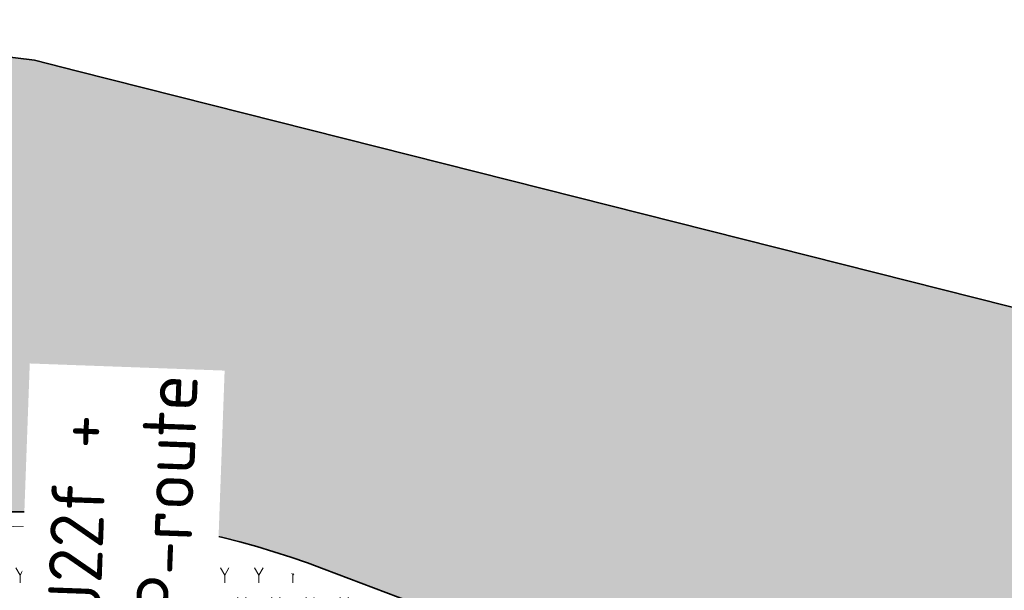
# Model space of a CAD drawing. Header units: metres. Extents: x 191748 to 192615, y 309710 to 310028.
# Tile 38 of 76: x 192068.96 to 192075.62, y 309832.2 to 309836.06. Entities that reach past the tile are written whole.
import ezdxf

# ---------------------------------------------------------------- set-up
doc = ezdxf.new("R2010")
doc.units = ezdxf.units.M
doc.linetypes.add('VH-OPSLUITBAND-SO', pattern=[10, 4, -2, 2, -2])
doc.layers.add('N-WE-GR-BEPLANTING_BODEMBEDEKKERS-A', color=7, linetype='Continuous', lineweight=9, true_color=0x478e2f)
for name, color, linetype, lineweight in [('N-WE-GR-BOOM-S', 94, 'Continuous', 50), ('N-WE-VH-KANTOPSLUITING_OPSLUITBAND_80X200 VOORKANT-G', 1, 'Continuous', 35), ('N-WE-VH-KANTOPSLUITING_OPSLUITBAND_80X200-G', 5, 'VH-OPSLUITBAND-SO', 18), ('N-WE-VH-KANTVERHARDING-G', 5, 'Continuous', 35), ('N-WE-VH-OPENVERHARDING_STRAATBAKSTEEN_ROOD-A', 13, 'Continuous', 9), ('N-WE-VW-VERKEERSTEKEN_BORD-T25', 7, 'Continuous', 25)]:
    doc.layers.add(name, color=color, linetype=linetype, lineweight=lineweight)
doc.styles.add('NLCS-ISO-M200-T25', font='NLCS-ISO.ttf', dxfattribs={"height": 0.5})

# ---------------------------------------------------------------- blocks, each defined once
blk = doc.blocks.new('SGR-BOOM_05')
blk.add_lwpolyline([(0.4325246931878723, 4.711883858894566), (0.4412366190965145, 4.722067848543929), (0.4495406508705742, 4.730963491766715), (0.457499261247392, 4.738955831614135), (0.4651749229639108, 4.746429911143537), (0.4726301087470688, 4.753770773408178), (0.4799272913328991, 4.761363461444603), (0.4871289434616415, 4.769593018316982), (0.4942975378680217, 4.778844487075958), (0.5013792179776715, 4.78953650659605), (0.507854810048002, 4.802222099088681), (0.5130888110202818, 4.817487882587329), (0.5164457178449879, 4.835920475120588), (0.5172900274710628, 4.858106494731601), (0.5149862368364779, 4.884632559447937), (0.5088988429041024, 4.916085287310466), (0.4752610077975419, 5.034436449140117, -0.5293802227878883), (0.5290991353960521, 5.098767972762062, -0.08713876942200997), (2.218306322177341, 4.624671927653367, -0.3723405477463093), (2.284485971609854, 4.472597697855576), (2.353810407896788, 4.119139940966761), (2.180208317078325, 3.946086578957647), (1.99206671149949, 3.985480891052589), (1.766984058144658, 3.816663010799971), (1.853127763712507, 3.602310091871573), (2.086202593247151, 3.527331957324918), (2.711896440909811, 3.67116193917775), (2.864476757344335, 3.58686285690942), (2.849520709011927, 3.452573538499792), (2.706793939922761, 3.364669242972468), (2.577044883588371, 2.941253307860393), (2.743005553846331, 2.669806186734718), (3.167776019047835, 3.346672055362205, -0.5046405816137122), (3.406018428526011, 3.139734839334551, 0.3319483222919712), (3.543642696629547, 2.921146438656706, 0.282007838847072), (3.99290985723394, 3.003759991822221), (3.956968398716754, 2.985163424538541, -0.5121558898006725), (4.162740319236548, 2.983535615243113, -0.1607604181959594), (5.094490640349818, -0.05607239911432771), (4.977332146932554, -0.1690536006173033), (4.976312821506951, -0.2938416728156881), (4.8618704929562, -0.3148519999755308), (4.876229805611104, -0.4378637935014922), (4.698090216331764, -0.3805204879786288), (4.644143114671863, -0.5192137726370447), (4.863809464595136, -0.6652633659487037), (4.932503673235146, -0.7196641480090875), (5.053640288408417, -0.5992007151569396, -0.1063709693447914), (4.340554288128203, -2.610345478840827), (3.70529781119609, -2.2009414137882), (3.587571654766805, -2.281876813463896), (3.512459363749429, -1.944794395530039), (3.286149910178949, -1.67334727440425), (3.023546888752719, -1.675915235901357), (3.029665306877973, -1.990035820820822), (2.830389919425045, -2.677651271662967), (2.860626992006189, -2.808775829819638), (3.005150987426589, -2.829446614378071), (3.929857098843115, -3.182947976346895, -0.2362982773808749), (-0.2250862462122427, -5.013472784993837, 0.1596250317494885), (-0.3470448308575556, -4.770134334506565, 0.3508021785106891), (-0.3148115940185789, -4.527846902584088, -0.5046405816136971), (-0.6000098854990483, -4.392775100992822), (-0.530619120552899, -4.170222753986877), (-0.6474450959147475, -3.962362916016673), (-0.8016343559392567, -3.977834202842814), (-0.8248145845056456, -4.14384857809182), (-0.941790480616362, -4.211479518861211), (-1.080272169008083, -4.105602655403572), (-1.199847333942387, -3.474824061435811), (-1.291065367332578, -3.383747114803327), (-1.521968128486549, -3.390946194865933), (-1.586173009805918, -3.664879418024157), (-1.680264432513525, -3.694423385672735), (-1.769024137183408, -3.922911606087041), (-2.003269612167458, -3.79763926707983, 0.7335825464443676), (-1.917708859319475, -3.972704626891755, -0.8616245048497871), (-1.870123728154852, -4.127626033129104, 0.2799778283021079), (-2.04306959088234, -4.392508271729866), (-2.03586990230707, -4.402599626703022, -0.8270561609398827), (-2.207893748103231, -4.582742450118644, -0.1167741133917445), (-4.152188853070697, -2.556267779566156), (-4.114413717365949, -2.549202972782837), (-4.083543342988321, -2.540638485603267), (-4.058769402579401, -2.530881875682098), (-4.039283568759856, -2.520240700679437), (-4.02427751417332, -2.509022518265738), (-4.012942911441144, -2.497534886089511), (-4.004471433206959, -2.486085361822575), (-3.767567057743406, -2.183934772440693), (-3.762478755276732, -2.173394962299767), (-3.758320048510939, -2.163280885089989), (-3.754774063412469, -2.153365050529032), (-3.751523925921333, -2.143419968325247), (-3.748252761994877, -2.133218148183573), (-3.744643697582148, -2.12253209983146), (-3.740379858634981, -2.111134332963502), (-3.735144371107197, -2.09879735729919), (-3.7287288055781, -2.085363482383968), (-3.721358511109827, -2.070954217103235), (-3.713367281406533, -2.055760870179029), (-3.705088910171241, -2.03997475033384), (-3.696857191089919, -2.02378716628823), (-3.689005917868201, -2.007389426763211), (-3.681868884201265, -1.990972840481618), (-3.675779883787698, -1.974728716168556), (-3.671016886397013, -1.958854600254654), (-3.667634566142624, -1.943572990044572), (-3.665631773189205, -1.929112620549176), (-3.665007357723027, -1.915702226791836), (-3.665760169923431, -1.903570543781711), (-3.66788905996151, -1.892946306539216), (-3.671392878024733, -1.884058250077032), (-3.676270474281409, -1.877135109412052), (-3.682496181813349, -1.87228834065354), (-3.689946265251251, -1.869160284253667), (-3.698472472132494, -1.867276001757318), (-3.707926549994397, -1.86616055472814), (-3.718160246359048, -1.865339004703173), (-3.72902530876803, -1.864336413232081), (-3.740373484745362, -1.86267784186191), (-3.752056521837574, -1.859888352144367), (-3.763951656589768, -1.855601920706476), (-3.776038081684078, -1.849888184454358), (-3.788320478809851, -1.842925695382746), (-3.800803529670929, -1.834893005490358), (-3.813491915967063, -1.8259686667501), (-3.826390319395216, -1.816331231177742), (-3.839503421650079, -1.806159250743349), (-3.852835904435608, -1.795631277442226), (-3.866362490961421, -1.784873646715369), (-3.879938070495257, -1.773803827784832), (-3.893387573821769, -1.76228707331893), (-3.906535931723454, -1.750188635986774), (-4.149695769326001, -2.02842049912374), (-4.161716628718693, -2.014754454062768), (-4.172911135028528, -2.000102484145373), (-4.183104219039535, -1.984329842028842), (-4.192608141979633, -1.967625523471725), (-4.203684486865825, -1.951473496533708), (-4.219082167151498, -1.937681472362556), (-4.241550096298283, -1.928057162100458), (-4.273837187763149, -1.924408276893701), (-4.318692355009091, -1.928542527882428), (-4.378864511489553, -1.942267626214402), (-4.457102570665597, -1.96739128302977, -0.04099741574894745), (-4.791147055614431, -1.027236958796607), (-4.617442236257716, -1.057135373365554), (-4.462688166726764, -1.156360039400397), (-4.380222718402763, -1.081691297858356), (-4.281020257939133, -0.9269601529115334), (-4.376017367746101, -0.7817417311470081), (-4.322820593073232, -0.567248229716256), (-4.520005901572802, -0.551067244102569), (-4.652051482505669, -0.4231675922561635), (-4.89199676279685, -0.5800962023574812, -0.05814040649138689), (-4.988069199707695, 0.8291727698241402), (-4.851792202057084, 0.8021379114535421), (-4.298456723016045, 0.3639367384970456), (-4.059571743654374, 0.4468333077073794), (-3.128243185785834, 0.6926248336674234), (-3.048903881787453, 1.000164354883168), (-3.408870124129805, 1.143500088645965), (-3.464013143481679, 1.261371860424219), (-4.121257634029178, 1.583987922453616), (-4.135853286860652, 1.768685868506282), (-4.357977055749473, 1.956958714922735), (-4.448296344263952, 2.139788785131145), (-4.296559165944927, 2.378269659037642), (-3.957550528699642, 2.431343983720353), (-3.649608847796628, 2.632691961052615), (-3.646147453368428, 2.840191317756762), (-3.838176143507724, 3.066466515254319), (-3.787176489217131, 3.162116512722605), (-3.863200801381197, 3.31009734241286, -0.1342797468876), (-1.664191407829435, 4.834836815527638, -0.5417265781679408), (-1.596738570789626, 4.783170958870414), (-1.607648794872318, 4.639467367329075), (-1.605334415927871, 4.564777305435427), (-1.595180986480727, 4.507652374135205), (-1.578905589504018, 4.464963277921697), (-1.558225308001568, 4.433580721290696), (-1.534857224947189, 4.41037540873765), (-1.510518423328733, 4.392218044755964), (-1.486925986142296, 4.375979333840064), (-1.465438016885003, 4.359178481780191), (-1.44597670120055, 4.341928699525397), (-1.428105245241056, 4.324991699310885), (-1.411386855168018, 4.3091291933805), (-1.395384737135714, 4.295102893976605), (-1.379662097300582, 4.283674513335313), (-1.3637821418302, 4.275605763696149), (-1.347308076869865, 4.271658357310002), (-1.329896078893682, 4.272312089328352), (-1.3115742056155, 4.276919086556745), (-1.292463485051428, 4.284549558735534), (-1.272684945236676, 4.294273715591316), (-1.25235961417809, 4.305161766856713), (-1.231608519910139, 4.316283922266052), (-1.210552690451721, 4.326710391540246), (-1.189313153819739, 4.335511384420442), (-1.168017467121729, 4.342023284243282), (-1.146819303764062, 4.346647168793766), (-1.125878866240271, 4.350050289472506), (-1.105356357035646, 4.352899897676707), (-1.085411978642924, 4.355863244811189), (-1.066205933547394, 4.359607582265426), (-1.047898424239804, 4.364800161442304), (-1.030649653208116, 4.372108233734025), (-1.014588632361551, 4.38201337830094), (-0.9997196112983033, 4.394254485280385), (-0.9860156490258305, 4.40838477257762), (-0.9734498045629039, 4.423957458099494), (-0.9628477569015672, 4.324096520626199), (-0.940279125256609, 4.298315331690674), (-0.8338833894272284, 4.117847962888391), (-0.6106941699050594, 3.995871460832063), (-0.9268198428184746, 4.507921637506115), (-0.9210099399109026, 4.523481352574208), (-0.9169947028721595, 4.538581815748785), (-0.9151697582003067, 4.553389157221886), (-0.9159307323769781, 4.56806950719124), (-0.9196732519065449, 4.58278899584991), (-0.9267929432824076, 4.59771375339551), (-0.9376854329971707, 4.613009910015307), (-0.9526429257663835, 4.628990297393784), (-0.9715439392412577, 4.64655455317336), (-0.9941635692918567, 4.666749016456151), (-1.020276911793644, 4.690620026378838), (-1.049659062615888, 4.719213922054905), (-1.082085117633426, 4.753577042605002), (-1.117330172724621, 4.794755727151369), (-1.199269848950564, 4.900951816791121, -0.5431042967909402), (-1.17106461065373, 4.981224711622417, -0.04676559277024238), (-0.234242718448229, 5.117425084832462, -0.3851675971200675), (-0.1815216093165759, 5.074406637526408), (-0.1522898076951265, 4.88240583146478), (-0.1377666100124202, 4.822421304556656), (-0.1214819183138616, 4.780422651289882), (-0.1038292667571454, 4.753143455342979), (-0.08520218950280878, 4.737317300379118), (-0.06599422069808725, 4.729677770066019), (-0.04659889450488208, 4.72695844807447), (-0.02740974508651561, 4.725892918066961), (-0.008747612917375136, 4.723795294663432), (0.009357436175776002, 4.720301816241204), (0.02694803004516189, 4.715629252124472), (0.04406679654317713, 4.709994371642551), (0.06075636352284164, 4.703613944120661), (0.07705935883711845, 4.696704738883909), (0.09301841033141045, 4.68948352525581), (0.1086761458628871, 4.682167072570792), (0.1240417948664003, 4.674922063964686), (0.138990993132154, 4.66771483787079), (0.1533659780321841, 4.660461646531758), (0.1670089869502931, 4.653078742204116), (0.1797622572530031, 4.645482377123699), (0.1914680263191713, 4.637588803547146), (0.2019685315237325, 4.629314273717), (0.211106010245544, 4.620575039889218), (0.2188088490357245, 4.611358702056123), (0.2253500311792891, 4.601938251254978), (0.2310886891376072, 4.59265802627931), (0.236383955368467, 4.583862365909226), (0.2415949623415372, 4.575895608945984), (0.2470808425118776, 4.56910209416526), (0.2532007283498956, 4.563826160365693), (0.2603137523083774, 4.560412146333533), (0.2686849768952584, 4.559130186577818), (0.2782031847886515, 4.55995359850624), (0.2886630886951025, 4.562781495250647), (0.2998594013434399, 4.567512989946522), (0.31158683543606, 4.574047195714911), (0.3236401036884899, 4.582283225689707), (0.3358139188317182, 4.592120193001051), (0.3479029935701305, 4.603457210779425), (0.3597324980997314, 4.616146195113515), (0.3712494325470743, 4.629850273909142), (0.382431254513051, 4.644185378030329), (0.393255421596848, 4.658767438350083), (0.4036993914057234, 4.673212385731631), (0.4137406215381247, 4.687136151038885), (0.4233565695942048, 4.700154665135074)], format="xyb", close=True)
blk.add_circle((0, 0), 0.15)

msp = doc.modelspace()

# ---------------------------------------------------------------- hatches: boundary and pattern name
at = {"layer": 'N-WE-GR-BEPLANTING_BODEMBEDEKKERS-A'}
h = msp.add_hatch(dxfattribs=at)
h.set_pattern_fill('AGR-BEPLANTING_SOORT_01', color=256, scale=0.04, pattern_type=2)
h.set_pattern_definition([(59.99999999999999, (192065.493488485, 309831.8990236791), (-0.1154700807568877, 0.1999999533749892), [0.05773519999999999, -0.1732052]), (120, (192065.493488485, 309831.8990236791), (-0.2309400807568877, -4.662501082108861e-08), [0.05773519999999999, -0.1732052]), (270, (192065.493488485, 309831.8990236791), (0.11547, -0.2), [0.05, -0.35])])
edge = h.paths.add_edge_path()
edge.add_line((192071.5552181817, 309832.0307390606), (192070.9815188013, 309832.2477051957))
edge.add_arc((192068.8944752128, 309826.7291683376), 5.89999999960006, 69.28399104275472, 105.7831298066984)
edge.add_line((192067.2896933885, 309832.4067272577), (192065.493488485, 309831.8990236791))
edge.add_line((192065.493488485, 309831.8990236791), (192066.3684654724, 309828.803441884))
edge.add_line((192066.3684654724, 309828.803441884), (192067.0777552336, 309828.8819317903))
edge.add_line((192067.0777552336, 309828.8819317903), (192071.5552181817, 309832.0307390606))
at = {"layer": 'N-WE-VH-OPENVERHARDING_STRAATBAKSTEEN_ROOD-A'}
h = msp.add_hatch(dxfattribs=at)
h.set_pattern_fill('AVH-SBS_WAALFORMAAT_HALFST', color=256, scale=2, angle=90, pattern_type=2)
h.set_pattern_definition([(69.28399104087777, (192078.7705979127, 309826.7360726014), (-0.09353452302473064, 0.03537362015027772), []), (159.2839910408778, (192078.9120923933, 309827.1102106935), (-0.1414944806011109, -0.3741380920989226), [0.1, -0.1]), (159.2839910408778, (192078.74781063, 309826.9585152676), (-0.1414944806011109, -0.3741380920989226), [0.1, -0.1]), (69.28399104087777, (192078.7945778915, 309826.9408284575), (-0.1870690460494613, 0.07074724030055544), [0, -0.4, 0, 0, 0]), (69.28399104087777, (192078.7717906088, 309827.1632711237), (-0.1870690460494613, 0.07074724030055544), [0, -0.4, 0, 0, 0])])
edge = h.paths.add_edge_path()
edge.add_line((192067.3686324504, 309832.5329575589), (192067.5881079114, 309832.5852254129))
edge.add_arc((192068.8944752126, 309826.7291683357), 6.00000000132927, 69.28399104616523, 102.57561562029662, ccw=False)
edge.add_line((192071.0168924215, 309832.3412397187), (192071.7671245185, 309832.057511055))
edge.add_line((192071.7671245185, 309832.057511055), (192077.5061700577, 309829.8870737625))
edge.add_line((192077.5061700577, 309829.8870737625), (192078.909187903, 309829.3564694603))
edge.add_line((192078.909187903, 309829.3564694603), (192082.6031369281, 309827.9594628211))
edge.add_line((192082.6031369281, 309827.9594628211), (192083.0091746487, 309829.0426044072))
edge.add_line((192083.0091746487, 309829.0426044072), (192082.928, 309832.384))
edge.add_line((192082.928, 309832.384), (192081.278, 309832.7000000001))
edge.add_line((192081.278, 309832.7000000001), (192069.346, 309835.709))
edge.add_line((192069.346, 309835.709), (192069.055, 309835.783))
edge.add_line((192069.055, 309835.783), (192066.8305443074, 309836.0560393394))
edge.add_line((192066.8305443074, 309836.0560393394), (192067.238, 309834.631))
edge.add_line((192067.238, 309834.631), (192067.3686324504, 309832.5329575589))

# ---------------------------------------------------------------- linework, layer by layer
at = {"layer": 'N-WE-VH-KANTOPSLUITING_OPSLUITBAND_80X200 VOORKANT-G'}
msp.add_lwpolyline([(192066.2683228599, 309828.7900852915), (192065.3700589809, 309831.9680537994), (192067.2624936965, 309832.5029570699, -0.1606177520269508), (192071.0168924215, 309832.3412397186), (192071.7671245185, 309832.057511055), (192067.275606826, 309828.8988196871)], format="xyb", dxfattribs=at)
at = {"layer": 'N-WE-VH-KANTOPSLUITING_OPSLUITBAND_80X200-G', "flags": 128}
msp.add_lwpolyline([(192066.3684654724, 309828.8034418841), (192065.493488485, 309831.8990236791), (192067.2896933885, 309832.4067272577, -0.1606177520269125), (192070.9815188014, 309832.2477051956), (192071.5552181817, 309832.0307390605), (192067.0777552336, 309828.8819317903)], format="xyb", dxfattribs=at)
at = {"layer": 'N-WE-VH-KANTVERHARDING-G'}
msp.add_lwpolyline([(192066.8305443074, 309836.0560393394), (192069.055, 309835.783), (192069.346, 309835.709), (192081.278, 309832.7000000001)], dxfattribs=at)

# ---------------------------------------------------------------- block references
at = {"layer": 'N-WE-GR-BOOM-S', "xscale": 0.5, "yscale": 0.5}
msp.add_blockref('SGR-BOOM_05', (192067.012404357, 309830.150464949), dxfattribs=at)

# ---------------------------------------------------------------- next in the draw order: texts
at = {"layer": 'N-WE-VW-VERKEERSTEKEN_BORD-T25', "insert": (192069.1422025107, 309832.0471491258), "char_height": 0.36, "attachment_point": 1, "rotation": 87.9100235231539, "style": 'NLCS-ISO-M200-T25', "bg_fill": 3, "box_fill_scale": 1.5, "bg_fill_color": 256, "bg_fill_transparency": 0}
msp.add_mtext_dynamic_manual_height_columns('J22f + P-route', width=1.499002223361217, gutter_width=2.499999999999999, heights=[1.004973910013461], dxfattribs=at)

doc.saveas('drawing.dxf')
